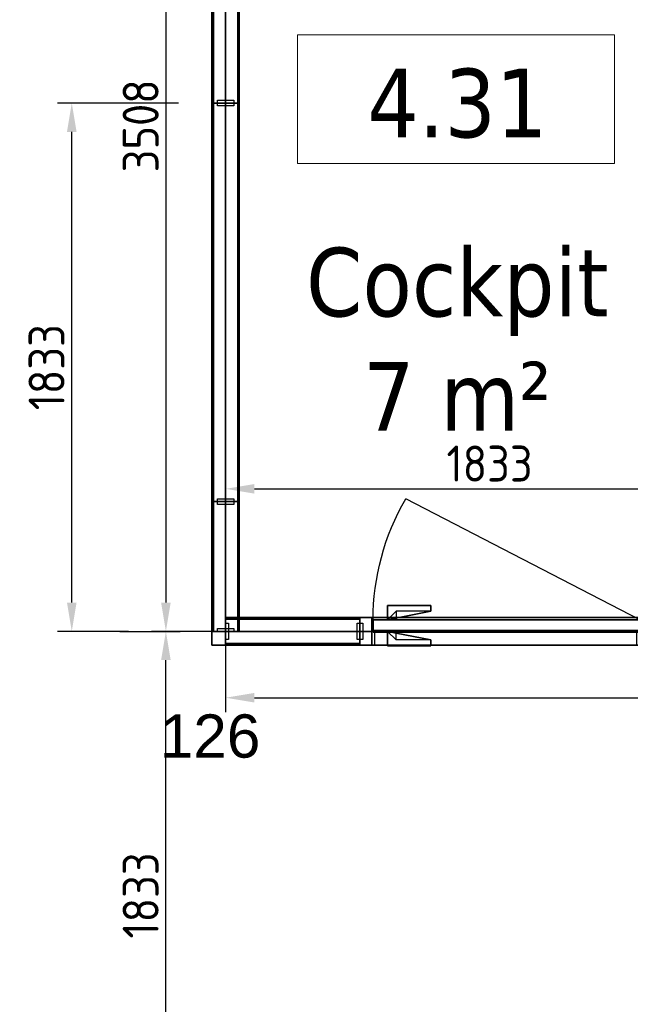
# Model space of a CAD drawing. Extents: x 2744 to 57639, y 3641 to 38820.
# Tile 69 of 179: x 27635 to 29756, y 30867 to 34284. Entities that reach past the tile are written whole.
import ezdxf
from ezdxf.enums import TextEntityAlignment as Align

# ---------------------------------------------------------------- set-up
doc = ezdxf.new("R2010")
doc.units = 0
doc.header["$LTSCALE"] = 50
doc.header["$PDSIZE"] = -5
doc.linetypes.add('HIDDEN2', pattern=[4.7625, 3.175, -1.5875])
doc.layers.get('0').update_dxf_attribs({"linetype": 'CONTINUOUS'})
doc.layers.get('DEFPOINTS').update_dxf_attribs({"linetype": 'CONTINUOUS'})
doc.layers.add('A-AREA-IDEN', color=8, linetype='CONTINUOUS', lineweight=18)
for name, color, linetype in [('AS-A38--_F----5', 2, 'CONTINUOUS'), ('AS-A38--_F---4-', 9, 'CONTINUOUS'), ('AS-I38-E_F----5_Deuren', 7, 'CONTINUOUS'), ('AS-I38-M_F----5_Deurmodulen', 7, 'CONTINUOUS'), ('AS-I38-M_F----5_Hoekaansluitingen', 7, 'CONTINUOUS'), ('AS-I38-M_F----5_Wandmodulen', 7, 'CONTINUOUS'), ('AS-L32--_F----5', 84, 'CONTINUOUS'), ('AS-L32--_F---4-', 84, 'CONTINUOUS'), ('AS-L32--_F-23--', 84, 'CONTINUOUS'), ('AS-L32--_F123--', 84, 'CONTINUOUS'), ('AS-L38--', 7, 'CONTINUOUS'), ('AS-L38--_F----5', 7, 'CONTINUOUS'), ('AS-L38--_F---4-', 7, 'CONTINUOUS'), ('AS-L38--_F-23--', 3, 'CONTINUOUS'), ('AS-L38--_F1----', 2, 'CONTINUOUS'), ('AS-L38--_F1-----', 2, 'CONTINUOUS'), ('AS-L38--_F123--', 7, 'CONTINUOUS'), ('AS-L38GL_F---4-', 2, 'CONTINUOUS'), ('AS-L38GL_F123--', 3, 'CONTINUOUS'), ('AS-M38--_F123--_Wandlengte', 1, 'CONTINUOUS'), ('AS-T38--_F----5', 7, 'CONTINUOUS'), ('IWTEKST', 2, 'CONTINUOUS')]:
    doc.layers.add(name, color=color, linetype=linetype)
doc.layers.add('AS-I38-1_F----5', color=2, linetype='CONTINUOUS', plot=False)
doc.layers.add('IWHULPLIJN', color=40, linetype='CONTINUOUS', plot=False)
doc.styles.get("Standard").update_dxf_attribs({"font": 'isocp.shx'})
doc.styles.add('Tahoma_1', font='TAHOMA.TTF', dxfattribs={"height": 238.040123})
doc.dimstyles.new('CWall_F2_Wandlengte', dxfattribs={"dimscale": 50, "dimtxt": 2.5, "dimasz": 2, "dimexe": 1, "dimexo": 1, "dimgap": 0.5, "dimtad": 1, "dimdec": 0, "dimdsep": 46, "dimtxsty": 'Standard', "dimcen": 2.5, "dimclrt": 2, "dimadec": 0, "dimazin": 0, "dimtfac": 1, "dimtdec": 0, "dimtix": 1, "dimtmove": 2, "dimatfit": 0, "dimfxl": 0, "dimtolj": 1, "dimtzin": 0, "dimarcsym": 0})
pattern_1 = [(60, (616, 2090), (-43300, 25000), [300, -50000]), (60, (690, 2164), (-43300, 25000), [100, -50000]), (60, (645, 2190), (-43300, 25000), [100, -50000]), (150, (780, 2170), (-25000, -43300), [200, -50000])]
pattern_2 = [(0, (691.5, 1360), (29.7656, 59.5312), [0, -59.5312])]
pattern_3 = [(60, (616, 1230), (-43300, 25000), [300, -50000]), (60, (690, 1304), (-43300, 25000), [100, -50000]), (60, (645, 1330), (-43300, 25000), [100, -50000]), (150, (780, 1310), (-25000, -43300), [200, -50000])]
pattern_4 = [(60, (616, 370), (-43300, 25000), [300, -50000]), (60, (690, 444), (-43300, 25000), [100, -50000]), (60, (645, 470), (-43300, 25000), [100, -50000]), (150, (780, 450), (-25000, -43300), [200, -50000])]
pattern_5 = [(60, (150, 2090), (-43300, 25000), [300, -50000]), (60, (220, 2164), (-43300, 25000), [100, -50000]), (60, (180, 2190), (-43300, 25000), [100, -50000]), (150, (310, 2170), (-25000, -43300), [200, -50000])]
pattern_6 = [(0, (225, 1360), (29.766, 59.531), [0, -59.531])]
pattern_7 = [(60, (150, 1230), (-43300, 25000), [300, -50000]), (60, (220, 1304), (-43300, 25000), [100, -50000]), (60, (180, 1330), (-43300, 25000), [100, -50000]), (150, (310, 1310), (-25000, -43300), [200, -50000])]
pattern_8 = [(60, (150, 370), (-43300, 25000), [300, -50000]), (60, (220, 444), (-43300, 25000), [100, -50000]), (60, (180, 470), (-43300, 25000), [100, -50000]), (150, (310, 450), (-25000, -43300), [200, -50000])]
pattern_9 = [(60, (160, 2090), (-43300, 25000), [300, -50000]), (60, (230, 2164), (-43300, 25000), [100, -50000]), (60, (187, 2190), (-43300, 25000), [100, -50000]), (150, (320, 2170), (-25000, -43300), [200, -50000])]
pattern_10 = [(0, (233.25, 1360), (29.766, 59.531), [0, -59.531])]
pattern_11 = [(60, (160, 1230), (-43300, 25000), [300, -50000]), (60, (230, 1304), (-43300, 25000), [100, -50000]), (60, (187, 1330), (-43300, 25000), [100, -50000]), (150, (320, 1310), (-25000, -43300), [200, -50000])]
pattern_12 = [(60, (160, 370), (-43300, 25000), [300, -50000]), (60, (230, 444), (-43300, 25000), [100, -50000]), (60, (187, 470), (-43300, 25000), [100, -50000]), (150, (320, 450), (-25000, -43300), [200, -50000])]
pattern_13 = [(60, (745, 2090), (-43300, 25000), [300, -50000]), (60, (817, 2164), (-43300, 25000), [100, -50000]), (60, (773, 2190), (-43300, 25000), [100, -50000]), (150, (907, 2170), (-25000, -43300), [200, -50000])]
pattern_14 = [(0, (820, 1360), (29.7656, 59.5312), [0, -59.5312])]
pattern_15 = [(60, (745, 1230), (-43300, 25000), [300, -50000]), (60, (817, 1304), (-43300, 25000), [100, -50000]), (60, (773, 1330), (-43300, 25000), [100, -50000]), (150, (907, 1310), (-25000, -43300), [200, -50000])]
pattern_16 = [(60, (745, 370), (-43300, 25000), [300, -50000]), (60, (817, 444), (-43300, 25000), [100, -50000]), (60, (773, 470), (-43300, 25000), [100, -50000]), (150, (907, 450), (-25000, -43300), [200, -50000])]

# ---------------------------------------------------------------- blocks, each defined once
blk = doc.blocks.new('00_KU ruimtetag groot - 00_KU ruimtetag groot-3653893-Plotview 4e Verdieping - schaal 1 op 100')
at = {"layer": 'A-AREA-IDEN'}
for p, q in [((5.5, 2.164), (-5.5, 2.164)), ((-5.5, 2.164), (-5.5, -2.302)), ((5.5, -2.302), (5.5, 2.164)), ((-5.5, -2.302), (5.5, -2.302))]:
    blk.add_line(p, q, dxfattribs=at)
blk = doc.blocks.new('Onderlegger 4e verdieping')
at = {"layer": 'A-AREA-IDEN', "xscale": 99.99999999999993, "yscale": 99.99999999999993, "zscale": 99.99999999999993}
blk.add_blockref('00_KU ruimtetag groot - 00_KU ruimtetag groot-3653893-Plotview 4e Verdieping - schaal 1 op 100', (29150.7, 34014.2), dxfattribs=at)
at = {"layer": 'A-AREA-IDEN', "char_height": 238.04, "attachment_point": 2, "line_spacing_factor": 1.000232, "style": 'Tahoma_1'}
for s, insert, width in [('4.31', (29155.3, 34113.5), 768), ('Cockpit\\P7 m²', (29155.3, 33492.4), 1263)]:
    blk.add_mtext(s, dxfattribs=dict(at, insert=insert, width=width))
blk = doc.blocks.new('QHK-1---_CTA01')
at = {"layer": 'AS-L38--_F----5', "linetype": 'HIDDEN2'}
blk.add_line((0, 0), (0, 0, 2700), dxfattribs=at)
at = {"layer": 'AS-L38--_F---4-'}
blk.add_line((-47.5, 47.5), (-47.5, 47.5, 2700), dxfattribs=at)
for points, invisible_edges in [([(0, 47.5, 2700), (0, -47.5, 2700), (47.5, -47.5, 2700), (-47.5, 47.5, 2700)], 4), ([(47.5, -47.5, 2700), (-47.5, 47.5, 2700), (-47.5, 0, 2700), (47.5, 0, 2700)], 1), ([(47.5, 0), (47.5, 0, 60), (47.5, -47.5, 60), (47.5, -47.5)], 1), ([(47.5, 0, 2660), (47.5, 0, 2700), (47.5, -47.5, 2700), (47.5, -47.5, 2660)], 1), ([(47.5, -47.5), (47.5, -47.5, 60), (0, -47.5, 60), (0, -47.5)], 4), ([(47.5, -47.5, 2660), (47.5, -47.5, 2700), (0, -47.5, 2700), (0, -47.5, 2660)], 4)]:
    blk.add_3dface(points, dxfattribs=dict(at, invisible_edges=invisible_edges))
for points in [[(47.5, 0, 60), (47.5, 0, 2660), (47.5, -47.5, 2660), (47.5, -47.5, 60)], [(47.5, -47.5, 60), (47.5, -47.5, 2660), (0, -47.5, 2660), (0, -47.5, 60)]]:
    blk.add_3dface(points, dxfattribs=at)
at = {"layer": 'AS-L38--_F123--'}
blk.add_lwpolyline([(0, -47.5), (47.5, -47.5), (47.5, 0)], dxfattribs=at)
at = {"layer": 'DEFPOINTS'}
blk.add_point((0, 0, 2700), dxfattribs=at)
at = {"layer": 'AS-I38-M_F----5_Hoekaansluitingen', "extrusion": (1, -6.12303e-17, 0)}
blk.add_text('D126', height=125, rotation=90, dxfattribs=at).set_placement((0, 2750), align=Align.MIDDLE_LEFT)
at = {"layer": 'AS-I38-M_F----5_Hoekaansluitingen', "extrusion": (0, -1, 0)}
blk.add_text('D126', height=125, rotation=90, dxfattribs=at).set_placement((0, 2750), align=Align.MIDDLE_LEFT)
blk = doc.blocks.new('BvnAans-_CTA01')
at = {"layer": 'AS-L38--_F----5', "color": 0, "invisible_edges": 10}
blk.add_3dface([(0, 0), (1, 0), (1, 0, 1), (0, 0, 1)], dxfattribs=at)
at = {"layer": 'AS-L38--_F---4-', "invisible_edges": 10}
for points in [[(0, 0.5), (1, 0.5), (1, 0.5, 1), (0, 0.5, 1)], [(0, -0.5), (1, -0.5), (1, -0.5, 1), (0, -0.5, 1)]]:
    blk.add_3dface(points, dxfattribs=at)
at = {"layer": 'AS-L38--_F---4-'}
blk.add_3dface([(0, -0.5, 1), (0, 0.5, 1), (1, 0.5, 1), (1, -0.5, 1)], dxfattribs=at)
blk = doc.blocks.new('Q0WDSTL-_CTA01')
at = {"layer": 'AS-L38--_F-23--'}
for p, q in [((0, 0.3), (0, 0.5)), ((0, -0.3), (0, -0.5))]:
    blk.add_line(p, q, dxfattribs=at)
at = {"layer": 'AS-L38--_F-23--', "color": 1}
blk.add_lwpolyline([(0, 0.3), (1, 0.3), (1, -0.3), (0, -0.3)], dxfattribs=at)
at = {"layer": 'AS-L38--_F1-----'}
blk.add_lwpolyline([(0, 0.5), (0, -0.5)], dxfattribs=at)
blk = doc.blocks.new('3ADRDRP-_CTA01')
at = {"layer": 'AS-L38--_F----5', "color": 0}
blk.add_3dface([(0, 0), (1, 0), (1, 0, 1), (0, 0, 1)], dxfattribs=at)
at = {"layer": 'AS-L38--_F---4-'}
mesh = blk.add_polymesh((6, 3), dxfattribs=at)
for k, corner in enumerate([(1, -0.5, 1), (1, -0.5), (1, -0.5), (0, -0.5, 1), (0, -0.5), (0, -0.5), (0, 0.5, 1), (0, 0.5), (0, -0.5), (1, 0.5, 1), (1, 0.5), (1, -0.5), (1, 0.5, 1), (1, 0.5, 1), (1, -0.5, 1), (0, 0.5, 1), (0, 0.5, 1), (0, -0.5, 1)]):
    mesh.set_mesh_vertex(divmod(k, 3), corner)
blk = doc.blocks.new('Q0DRSTL-_CTA01')
at = {"layer": 'AS-L38--_F----5', "color": 0}
blk.add_3dface([(0, 0), (1, 0), (1, 0, 1), (0, 0, 1)], dxfattribs=at)
at = {"layer": 'AS-L38--_F-23--', "color": 0}
for p, q in [((0, 0.5), (0, 0.3)), ((1, 0.5), (1, 0)), ((1, 0), (1.25, 0)), ((0, -0.5), (0, -0.3))]:
    blk.add_line(p, q, dxfattribs=at)
for points in [[(1, 0.5), (0, 0.5)], [(0, -0.5), (1.25, -0.5), (1.25, 0)]]:
    blk.add_lwpolyline(points, dxfattribs=at)
at = {"layer": 'AS-L38--_F1----', "color": 0}
blk.add_lwpolyline([(0, -0.5), (1, -0.5), (1, 0.5), (0, 0.5)], close=True, dxfattribs=at)
at = {"layer": 'AS-L38--_F---4-'}
mesh = blk.add_polymesh((6, 3), dxfattribs=at)
for k, corner in enumerate([(1, -0.5, 1), (1, -0.5), (1, -0.5), (0, -0.5, 1), (0, -0.5), (0, -0.5), (0, 0.5, 1), (0, 0.5), (0, -0.5), (1, 0.5, 1), (1, 0.5), (1, -0.5), (1, 0.5, 1), (1, 0.5, 1), (1, -0.5, 1), (0, 0.5, 1), (0, 0.5, 1), (0, -0.5, 1)]):
    mesh.set_mesh_vertex(divmod(k, 3), corner)
blk = doc.blocks.new('ddch1---_CTA01')
at = {"layer": 'AS-L32--_F----5', "color": 1}
for p, q in [((0, 0.075), (1, 0.075, 0.5)), ((1, 0.075, 0.5), (0, 0.075, 1))]:
    blk.add_line(p, q, dxfattribs=at)
at = {"layer": 'AS-L32--_F----5', "color": 1, "linetype": 'HIDDEN2'}
for p, q in [((0, -0.075), (1, -0.075, 0.5)), ((1, -0.075, 0.5), (0, -0.075, 1))]:
    blk.add_line(p, q, dxfattribs=at)
at = {"layer": 'AS-L32--_F----5'}
blk.add_3dface([(0, 0), (0, 0, 1), (1, 0, 1), (1, 0)], dxfattribs=at)
at = {"layer": 'AS-L32--_F---4-'}
for points in [[(0, 1), (0, 1, 1), (1, 1, 1), (1, 1)], [(0, 1), (0, 0), (0, 0, 1), (0, 1, 1)], [(0, 0, 1), (0, 1, 1), (1, 1, 1), (1, 0, 1)], [(1, 1, 1), (1, 0, 1), (1, 0), (1, 1)], [(0, 0), (0, 0, 1), (1, 0, 1), (1, 0)]]:
    blk.add_3dface(points, dxfattribs=at)
at = {"layer": 'AS-L32--_F123--', "color": 1}
blk.add_line((0, 1), (0.8776, 11.4994), dxfattribs=at)
at = {"layer": 'AS-L32--_F123--'}
for p, q in [((1, 1), (0, 1)), ((0, 1), (0, 0)), ((1, 0), (1, 1)), ((0, 0), (1, 0))]:
    blk.add_line(p, q, dxfattribs=at)
at = {"layer": 'AS-L32--_F123--', "color": 1}
blk.add_ellipse((0, 1), major_axis=(0, 21.9), ratio=0.045662, start_param=-1.570796, end_param=-1.070796, dxfattribs=at)
at = {"layer": 'DEFPOINTS'}
blk.add_point((0, 0), dxfattribs=at)
blk.add_point((0, 0), dxfattribs=at)
blk = doc.blocks.new('KlnkRcht_CTA01')
at = {"layer": 'AS-L32--_F----5'}
blk.add_polyline3d([(-0.5, 0, -0.5), (0.5, 0, -0.5), (0.5, 0, 0.5), (-0.5, 0, 0.5)], close=True, dxfattribs=at)
at = {"layer": 'AS-L32--_F-23--'}
for p, q in [((0.3, -0.6, -0.5), (0.3, 0, -0.5)), ((0.5, 0, -0.5), (0.5, -1, -0.5)), ((-0.5, -1, -0.5), (-0.5, -0.6, -0.5)), ((-0.5, -0.6, -0.5), (0.3, -0.6, -0.5)), ((0.5, -1, -0.5), (-0.5, -1, -0.5))]:
    blk.add_line(p, q, dxfattribs=at)
at = {"layer": 'AS-L32--_F---4-'}
mesh = blk.add_polyface(dxfattribs=at)
corners = [(0.5, 0, -0.5), (0.5, -1, -0.5), (-0.5, -1, -0.5), (-0.5, -0.6, -0.5), (0.3, -0.6, -0.5), (0.3, 0, -0.5), (0.5, 0, 0.5), (0.5, -1, 0.5), (-0.5, -1, 0.5), (-0.5, -0.6, 0.5), (0.3, -0.6, 0.5), (0.3, 0, 0.5)]
mesh.append_faces([[corners[k] for k in face] for face in [(0, 1, 7, 6), (1, 2, 8, 7), (2, 3, 9, 8)]])
mesh.append_faces([[corners[k] for k in face] for face in [(6, 10, 11)]], dxfattribs={"vtx0": -1})
mesh.append_faces([[corners[k] for k in face] for face in [(6, 9, 10)]], dxfattribs={"vtx0": -1, "vtx2": -1})
mesh.append_faces([[corners[k] for k in face] for face in [(6, 7, 8, 9)]], dxfattribs={"vtx3": -1})
blk = doc.blocks.new('QDR-3---_CTA01')
at = {"layer": 'DEFPOINTS'}
blk.add_point((0, 0, 2700), dxfattribs=at)
at = {"layer": 'AS-L38--'}
for name, p, xscale, yscale, zscale in [('ddch1---_CTA01', (971.5, 0, 10), -926, 40, 2585), ('KlnkRcht_CTA01', (170.5, 40, 1050), -150, -50, 20), ('BvnAans-_CTA01', (0, 0, 2660), 1013, 95, 40), ('Q0WDSTL-_CTA01', (0, 0), 10, 95, 10), ('3ADRDRP-_CTA01', (0, 0, 2595), 1013, 95, 65), ('Q0DRSTL-_CTA01', (0, 0), 41.5, 95, 2595), ('Q0DRSTL-_CTA01', (1013, 0), -41.5, 95, 2595), ('KlnkRcht_CTA01', (170.5, 0, 1050), -150, 50, 20)]:
    blk.add_blockref(name, p, dxfattribs=dict(at, xscale=xscale, yscale=yscale, zscale=zscale))
at = {"layer": 'AS-L38--', "xscale": 10, "yscale": 95, "zscale": 10, "rotation": 180}
blk.add_blockref('Q0WDSTL-_CTA01', (1013, 0), dxfattribs=at)
at = {"layer": 'AS-I38-E_F----5_Deuren', "extrusion": (0, -1, 0)}
blk.add_text('926x2585', height=90, dxfattribs=at).set_placement((95.5, 175), align=Align.BOTTOM_LEFT)
at = {"layer": 'AS-I38-M_F----5_Deurmodulen', "extrusion": (0, -1, 0)}
blk.add_text('DA', height=125, rotation=90, dxfattribs=at).set_placement((506.5, 2750), align=Align.MIDDLE_LEFT)
blk = doc.blocks.new('WandNr5o_CTA01')
at = {"layer": 'AS-T38--_F----5', "color": 0, "linetype": 'ByBlock'}
blk.add_circle((0, -18), 2.5, dxfattribs=at)
blk.add_attdef('WANDNR', text='', height=2.5, dxfattribs=at).set_placement((0, -18), align=Align.MIDDLE)
blk = doc.blocks.new('*D146')
at = {"layer": 'AS-M38--_F123--_Wandlengte', "color": 0, "lineweight": -2}
for p, q in [((30183.6, 36802), (30183.6, 32605.7)), ((28350.6, 36506.4), (28350.6, 32605.7)), ((28450.6, 32655.7), (30083.6, 32655.7))]:
    blk.add_line(p, q, dxfattribs=at)
at = {"layer": 'AS-M38--_F123--_Wandlengte', "color": 0}
for points in [[(28450.6, 32672.4), (28450.6, 32639), (28350.6, 32655.7)], [(30083.6, 32672.4), (30083.6, 32639), (30183.6, 32655.7)]]:
    blk.add_solid(points, dxfattribs=at)
at = {"layer": 'DEFPOINTS', "color": 0}
for p in [(30183.6, 36852), (28350.6, 36556.4, -200), (30183.6, 32655.7)]:
    blk.add_point(p, dxfattribs=at)
at = {"layer": 'AS-M38--_F123--_Wandlengte', "color": 2, "insert": (29267.1, 32743.2), "char_height": 125, "attachment_point": 5}
blk.add_mtext('\\A1;1833', dxfattribs=at)
blk = doc.blocks.new('QPGLAS--_CTA01')
at = {"layer": 'AS-L38--_F----5', "color": 0}
blk.add_3dface([(0, 0), (1, 0), (1, 0, 1), (0, 0, 1)], dxfattribs=at)
at = {"layer": 'AS-L38GL_F123--'}
blk.add_line((0, 0), (1, 0), dxfattribs=at)
at = {"layer": 'AS-L38GL_F---4-'}
mesh = blk.add_polymesh((6, 3), dxfattribs=at)
for k, corner in enumerate([(1, -0.45, 1), (1, -0.45), (1, -0.45), (0, -0.45, 1), (0, -0.45), (0, -0.45), (0, 0.45, 1), (0, 0.45), (0, -0.45), (1, 0.45, 1), (1, 0.45), (1, -0.45), (1, 0.45, 1), (1, 0.45, 1), (1, -0.45, 1), (0, 0.45, 1), (0, 0.45, 1), (0, -0.45, 1)]):
    mesh.set_mesh_vertex(divmod(k, 3), corner)
blk = doc.blocks.new('O4------_CTA01')
blk.add_blockref('QPGLAS--_CTA01', (0, 0))
blk = doc.blocks.new('OndrAans_CTA01')
at = {"layer": 'AS-L38--_F----5', "color": 0, "invisible_edges": 10}
blk.add_3dface([(0, 0), (1, 0), (1, 0, 1), (0, 0, 1)], dxfattribs=at)
at = {"layer": 'AS-L38--_F---4-', "invisible_edges": 10}
for points in [[(0, 0.5), (1, 0.5), (1, 0.5, 1), (0, 0.5, 1)], [(0, -0.5), (1, -0.5), (1, -0.5, 1), (0, -0.5, 1)]]:
    blk.add_3dface(points, dxfattribs=at)
at = {"layer": 'AS-L38--_F123--', "color": 0}
blk.add_3dface([(0, -0.5), (1, -0.5), (1, 0.5), (0, 0.5)], dxfattribs=at)
blk = doc.blocks.new('QWND5---_CTA01')
at = {"layer": 'AS-A38--_F----5', "extrusion": (0, -1, 0)}
h = blk.add_hatch(dxfattribs=at)
h.set_pattern_fill('GLAS2', color=256, scale=50, angle=60, style=0, pattern_type=2)
h.set_pattern_definition(pattern_1)
h.paths.add_polyline_path([(0, 1780), (1383, 1780), (1383, 2660), (0, 2660)])
h = blk.add_hatch(dxfattribs=at)
h.set_pattern_fill('GLAS2', color=256, scale=50, angle=60, style=0, pattern_type=2)
h.set_pattern_definition(pattern_3)
h.paths.add_polyline_path([(0, 940), (1383, 940), (1383, 1780), (0, 1780)])
h = blk.add_hatch(dxfattribs=at)
h.set_pattern_fill('GLAS2', color=256, scale=50, angle=60, style=0, pattern_type=2)
h.set_pattern_definition(pattern_4)
h.paths.add_polyline_path([(0, 60), (1383, 60), (1383, 940), (0, 940)])
h = blk.add_hatch(dxfattribs=at)
h.set_pattern_fill('DOTS', color=256, scale=37.5, style=0)
h.set_pattern_definition(pattern_2)
h.paths.add_polyline_path([(10, 950), (1373, 950), (1373, 1770), (10, 1770)])
at = {"layer": 'AS-A38--_F---4-', "extrusion": (0, -1, 0)}
h = blk.add_hatch(dxfattribs=at)
h.set_pattern_fill('GLAS2', color=256, scale=50, angle=60, style=0, pattern_type=2)
h.set_pattern_definition(pattern_1)
h.paths.add_polyline_path([(0, 1780), (1383, 1780), (1383, 2660), (0, 2660)])
h = blk.add_hatch(dxfattribs=at)
h.set_pattern_fill('GLAS2', color=256, scale=50, angle=60, style=0, pattern_type=2)
h.set_pattern_definition(pattern_3)
h.paths.add_polyline_path([(0, 940), (1383, 940), (1383, 1780), (0, 1780)])
h = blk.add_hatch(dxfattribs=at)
h.set_pattern_fill('GLAS2', color=256, scale=50, angle=60, style=0, pattern_type=2)
h.set_pattern_definition(pattern_4)
h.paths.add_polyline_path([(0, 60), (1383, 60), (1383, 940), (0, 940)])
h = blk.add_hatch(dxfattribs=at)
h.set_pattern_fill('DOTS', color=256, scale=37.5, style=0)
h.set_pattern_definition(pattern_2)
h.paths.add_polyline_path([(10, 950), (1373, 950), (1373, 1770), (10, 1770)])
h = blk.add_hatch(dxfattribs=at)
h.set_pattern_fill('GLAS2', color=256, scale=50, angle=60, style=0, pattern_type=2)
h.set_pattern_definition(pattern_1)
h.paths.add_polyline_path([(0, 1780), (1383, 1780), (1383, 2660), (0, 2660)])
h = blk.add_hatch(dxfattribs=at)
h.set_pattern_fill('GLAS2', color=256, scale=50, angle=60, style=0, pattern_type=2)
h.set_pattern_definition(pattern_3)
h.paths.add_polyline_path([(0, 940), (1383, 940), (1383, 1780), (0, 1780)])
h = blk.add_hatch(dxfattribs=at)
h.set_pattern_fill('GLAS2', color=256, scale=50, angle=60, style=0, pattern_type=2)
h.set_pattern_definition(pattern_4)
h.paths.add_polyline_path([(0, 60), (1383, 60), (1383, 940), (0, 940)])
h = blk.add_hatch(dxfattribs=at)
h.set_pattern_fill('DOTS', color=256, scale=37.5, style=0)
h.set_pattern_definition(pattern_2)
h.paths.add_polyline_path([(10, 950), (1373, 950), (1373, 1770), (10, 1770)])
at = {"layer": 'DEFPOINTS'}
blk.add_point((0, 0, 2700), dxfattribs=at)
at = {"layer": 'AS-L38--', "yscale": 95}
for name, p, xscale, zscale in [('BvnAans-_CTA01', (0, 0, 2660), 1383, 40), ('OndrAans_CTA01', (0, 0), 1383, 60), ('Q0WDSTL-_CTA01', (0, 0), 10, 10), ('O4------_CTA01', (0, 0, 940), 1383, 840), ('O4------_CTA01', (0, 0, 1780), 1383, 880), ('O4------_CTA01', (0, 0, 60), 1383, 880)]:
    blk.add_blockref(name, p, dxfattribs=dict(at, xscale=xscale, zscale=zscale))
at = {"layer": 'AS-L38--', "xscale": 10, "yscale": 95, "zscale": 10, "rotation": 180}
blk.add_blockref('Q0WDSTL-_CTA01', (1383, 0), dxfattribs=at)
at = {"layer": 'AS-I38-1_F----5', "extrusion": (0, -1, 0)}
blk.add_text('2', height=90, dxfattribs=at).set_placement((40, 130))
at = {"layer": 'AS-I38-M_F----5_Wandmodulen', "extrusion": (0, -1, 0)}
blk.add_text('GH', height=125, rotation=90, dxfattribs=at).set_placement((691.5, 2750), align=Align.MIDDLE_LEFT)
blk = doc.blocks.new('QWND6---_CTA01')
at = {"layer": 'AS-A38--_F----5', "extrusion": (0, -1, 0)}
h = blk.add_hatch(dxfattribs=at)
h.set_pattern_fill('GLAS2', color=256, scale=50, angle=60, style=0, pattern_type=2)
h.set_pattern_definition(pattern_5)
h.paths.add_polyline_path([(0, 1780), (450, 1780), (450, 2660), (0, 2660)])
h = blk.add_hatch(dxfattribs=at)
h.set_pattern_fill('GLAS2', color=256, scale=50, angle=60, style=0, pattern_type=2)
h.set_pattern_definition(pattern_7)
h.paths.add_polyline_path([(0, 940), (450, 940), (450, 1780), (0, 1780)])
h = blk.add_hatch(dxfattribs=at)
h.set_pattern_fill('GLAS2', color=256, scale=50, angle=60, style=0, pattern_type=2)
h.set_pattern_definition(pattern_8)
h.paths.add_polyline_path([(0, 60), (450, 60), (450, 940), (0, 940)])
h = blk.add_hatch(dxfattribs=at)
h.set_pattern_fill('DOTS', color=256, scale=37.5, style=0)
h.set_pattern_definition(pattern_6)
h.paths.add_polyline_path([(10, 950), (440, 950), (440, 1770), (10, 1770)])
at = {"layer": 'AS-A38--_F---4-', "extrusion": (0, -1, 0)}
h = blk.add_hatch(dxfattribs=at)
h.set_pattern_fill('GLAS2', color=256, scale=50, angle=60, style=0, pattern_type=2)
h.set_pattern_definition(pattern_5)
h.paths.add_polyline_path([(0, 1780), (450, 1780), (450, 2660), (0, 2660)])
h = blk.add_hatch(dxfattribs=at)
h.set_pattern_fill('GLAS2', color=256, scale=50, angle=60, style=0, pattern_type=2)
h.set_pattern_definition(pattern_7)
h.paths.add_polyline_path([(0, 940), (450, 940), (450, 1780), (0, 1780)])
h = blk.add_hatch(dxfattribs=at)
h.set_pattern_fill('GLAS2', color=256, scale=50, angle=60, style=0, pattern_type=2)
h.set_pattern_definition(pattern_8)
h.paths.add_polyline_path([(0, 60), (450, 60), (450, 940), (0, 940)])
h = blk.add_hatch(dxfattribs=at)
h.set_pattern_fill('DOTS', color=256, scale=37.5, style=0)
h.set_pattern_definition(pattern_6)
h.paths.add_polyline_path([(10, 950), (440, 950), (440, 1770), (10, 1770)])
h = blk.add_hatch(dxfattribs=at)
h.set_pattern_fill('GLAS2', color=256, scale=50, angle=60, style=0, pattern_type=2)
h.set_pattern_definition(pattern_5)
h.paths.add_polyline_path([(0, 1780), (450, 1780), (450, 2660), (0, 2660)])
h = blk.add_hatch(dxfattribs=at)
h.set_pattern_fill('GLAS2', color=256, scale=50, angle=60, style=0, pattern_type=2)
h.set_pattern_definition(pattern_7)
h.paths.add_polyline_path([(0, 940), (450, 940), (450, 1780), (0, 1780)])
h = blk.add_hatch(dxfattribs=at)
h.set_pattern_fill('GLAS2', color=256, scale=50, angle=60, style=0, pattern_type=2)
h.set_pattern_definition(pattern_8)
h.paths.add_polyline_path([(0, 60), (450, 60), (450, 940), (0, 940)])
h = blk.add_hatch(dxfattribs=at)
h.set_pattern_fill('DOTS', color=256, scale=37.5, style=0)
h.set_pattern_definition(pattern_6)
h.paths.add_polyline_path([(10, 950), (440, 950), (440, 1770), (10, 1770)])
at = {"layer": 'DEFPOINTS'}
blk.add_point((0, 0, 2700), dxfattribs=at)
at = {"layer": 'AS-L38--', "yscale": 95}
for name, p, xscale, zscale in [('BvnAans-_CTA01', (0, 0, 2660), 450, 40), ('OndrAans_CTA01', (0, 0), 450, 60), ('Q0WDSTL-_CTA01', (0, 0), 10, 10), ('O4------_CTA01', (0, 0, 940), 450, 840), ('O4------_CTA01', (0, 0, 1780), 450, 880), ('O4------_CTA01', (0, 0, 60), 450, 880)]:
    blk.add_blockref(name, p, dxfattribs=dict(at, xscale=xscale, zscale=zscale))
at = {"layer": 'AS-L38--', "xscale": 10, "yscale": 95, "zscale": 10, "rotation": 180}
blk.add_blockref('Q0WDSTL-_CTA01', (450, 0), dxfattribs=at)
at = {"layer": 'AS-I38-1_F----5', "extrusion": (0, -1, 0)}
blk.add_text('98', height=90, dxfattribs=at).set_placement((40, 130))
at = {"layer": 'AS-I38-M_F----5_Wandmodulen', "extrusion": (0, -1, 0)}
blk.add_text('GH', height=125, rotation=90, dxfattribs=at).set_placement((225, 2750), align=Align.MIDDLE_LEFT)
blk = doc.blocks.new('QWND7---_CTA01')
at = {"layer": 'AS-A38--_F----5', "extrusion": (0, -1, 0)}
h = blk.add_hatch(dxfattribs=at)
h.set_pattern_fill('GLAS2', color=256, scale=50, angle=60, style=0, pattern_type=2)
h.set_pattern_definition(pattern_9)
h.paths.add_polyline_path([(0, 1780), (466.5, 1780), (466.5, 2660), (0, 2660)])
h = blk.add_hatch(dxfattribs=at)
h.set_pattern_fill('GLAS2', color=256, scale=50, angle=60, style=0, pattern_type=2)
h.set_pattern_definition(pattern_11)
h.paths.add_polyline_path([(0, 940), (466.5, 940), (466.5, 1780), (0, 1780)])
h = blk.add_hatch(dxfattribs=at)
h.set_pattern_fill('GLAS2', color=256, scale=50, angle=60, style=0, pattern_type=2)
h.set_pattern_definition(pattern_12)
h.paths.add_polyline_path([(0, 60), (466.5, 60), (466.5, 940), (0, 940)])
h = blk.add_hatch(dxfattribs=at)
h.set_pattern_fill('DOTS', color=256, scale=37.5, style=0)
h.set_pattern_definition(pattern_10)
h.paths.add_polyline_path([(10, 950), (456.5, 950), (456.5, 1770), (10, 1770)])
at = {"layer": 'AS-A38--_F---4-', "extrusion": (0, -1, 0)}
h = blk.add_hatch(dxfattribs=at)
h.set_pattern_fill('GLAS2', color=256, scale=50, angle=60, style=0, pattern_type=2)
h.set_pattern_definition(pattern_9)
h.paths.add_polyline_path([(0, 1780), (466.5, 1780), (466.5, 2660), (0, 2660)])
h = blk.add_hatch(dxfattribs=at)
h.set_pattern_fill('GLAS2', color=256, scale=50, angle=60, style=0, pattern_type=2)
h.set_pattern_definition(pattern_11)
h.paths.add_polyline_path([(0, 940), (466.5, 940), (466.5, 1780), (0, 1780)])
h = blk.add_hatch(dxfattribs=at)
h.set_pattern_fill('GLAS2', color=256, scale=50, angle=60, style=0, pattern_type=2)
h.set_pattern_definition(pattern_12)
h.paths.add_polyline_path([(0, 60), (466.5, 60), (466.5, 940), (0, 940)])
h = blk.add_hatch(dxfattribs=at)
h.set_pattern_fill('DOTS', color=256, scale=37.5, style=0)
h.set_pattern_definition(pattern_10)
h.paths.add_polyline_path([(10, 950), (456.5, 950), (456.5, 1770), (10, 1770)])
h = blk.add_hatch(dxfattribs=at)
h.set_pattern_fill('GLAS2', color=256, scale=50, angle=60, style=0, pattern_type=2)
h.set_pattern_definition(pattern_9)
h.paths.add_polyline_path([(0, 1780), (466.5, 1780), (466.5, 2660), (0, 2660)])
h = blk.add_hatch(dxfattribs=at)
h.set_pattern_fill('GLAS2', color=256, scale=50, angle=60, style=0, pattern_type=2)
h.set_pattern_definition(pattern_11)
h.paths.add_polyline_path([(0, 940), (466.5, 940), (466.5, 1780), (0, 1780)])
h = blk.add_hatch(dxfattribs=at)
h.set_pattern_fill('GLAS2', color=256, scale=50, angle=60, style=0, pattern_type=2)
h.set_pattern_definition(pattern_12)
h.paths.add_polyline_path([(0, 60), (466.5, 60), (466.5, 940), (0, 940)])
h = blk.add_hatch(dxfattribs=at)
h.set_pattern_fill('DOTS', color=256, scale=37.5, style=0)
h.set_pattern_definition(pattern_10)
h.paths.add_polyline_path([(10, 950), (456.5, 950), (456.5, 1770), (10, 1770)])
at = {"layer": 'DEFPOINTS'}
blk.add_point((0, 0, 2700), dxfattribs=at)
at = {"layer": 'AS-L38--', "yscale": 95}
for name, p, xscale, zscale in [('BvnAans-_CTA01', (0, 0, 2660), 466.5, 40), ('OndrAans_CTA01', (0, 0), 466.5, 60), ('Q0WDSTL-_CTA01', (0, 0), 10, 10), ('O4------_CTA01', (0, 0, 1780), 466.5, 880), ('O4------_CTA01', (0, 0, 940), 466.5, 840), ('O4------_CTA01', (0, 0, 60), 466.5, 880)]:
    blk.add_blockref(name, p, dxfattribs=dict(at, xscale=xscale, zscale=zscale))
at = {"layer": 'AS-L38--', "xscale": 10, "yscale": 95, "zscale": 10, "rotation": 180}
blk.add_blockref('Q0WDSTL-_CTA01', (466.5, 0), dxfattribs=at)
at = {"layer": 'AS-I38-1_F----5', "extrusion": (0, -1, 0)}
blk.add_text('1', height=90, dxfattribs=at).set_placement((40, 130))
at = {"layer": 'AS-I38-M_F----5_Wandmodulen', "extrusion": (0, -1, 0)}
blk.add_text('GH', height=125, rotation=90, dxfattribs=at).set_placement((233.2, 2750), align=Align.MIDDLE_LEFT)
blk = doc.blocks.new('*D270')
at = {"layer": 'AS-M38--_F123--_Wandlengte', "color": 0, "lineweight": -2}
for p, q in [((27982.9, 32161.2), (28193, 32161.2)), ((28143, 30428.2), (28143, 32061.2)), ((26843.6, 30328.2), (28193, 30328.2))]:
    blk.add_line(p, q, dxfattribs=at)
at = {"layer": 'AS-M38--_F123--_Wandlengte', "color": 0}
for points in [[(28126.4, 32061.2), (28159.7, 32061.2), (28143, 32161.2)], [(28126.4, 30428.2), (28159.7, 30428.2), (28143, 30328.2)]]:
    blk.add_solid(points, dxfattribs=at)
at = {"layer": 'DEFPOINTS', "color": 0}
for p in [(27932.9, 32161.2), (28143, 32161.2), (26793.6, 30328.2)]:
    blk.add_point(p, dxfattribs=at)
at = {"layer": 'AS-M38--_F123--_Wandlengte', "color": 2, "insert": (28055.5, 31244.7), "char_height": 125, "attachment_point": 5, "rotation": 90}
blk.add_mtext('\\A1;1833', dxfattribs=at)
blk = doc.blocks.new('*D277')
at = {"layer": 'AS-M38--_F123--_Wandlengte', "color": 0, "lineweight": -2}
for p, q in [((28187, 33994.2), (27766.3, 33994.2)), ((27816.3, 32261.2), (27816.3, 33894.2)), ((28013, 32161.2), (27766.3, 32161.2))]:
    blk.add_line(p, q, dxfattribs=at)
at = {"layer": 'AS-M38--_F123--_Wandlengte', "color": 0}
for points in [[(27799.6, 33894.2), (27832.9, 33894.2), (27816.3, 33994.2)], [(27799.6, 32261.2), (27832.9, 32261.2), (27816.3, 32161.2)]]:
    blk.add_solid(points, dxfattribs=at)
at = {"layer": 'DEFPOINTS', "color": 0}
for p in [(27816.3, 33994.2), (28237, 33994.2), (28063, 32161.2)]:
    blk.add_point(p, dxfattribs=at)
at = {"layer": 'AS-M38--_F123--_Wandlengte', "color": 2, "insert": (27728.8, 33077.7), "char_height": 125, "attachment_point": 5, "rotation": 90}
blk.add_mtext('\\A1;1833', dxfattribs=at)
blk = doc.blocks.new('*D352')
at = {"layer": 'AS-M38--_F123--_Wandlengte', "color": 0, "lineweight": -2}
for p, q in [((28300.6, 35669.2), (28093, 35669.2)), ((28143, 35569.2), (28143, 32261.2)), ((28300.6, 32161.2), (28093, 32161.2))]:
    blk.add_line(p, q, dxfattribs=at)
at = {"layer": 'AS-M38--_F123--_Wandlengte', "color": 0}
for points in [[(28126.4, 35569.2), (28159.7, 35569.2), (28143, 35669.2)], [(28126.4, 32261.2), (28159.7, 32261.2), (28143, 32161.2)]]:
    blk.add_solid(points, dxfattribs=at)
at = {"layer": 'DEFPOINTS', "color": 0}
for p in [(28350.6, 35669.2), (28143, 32161.2), (28350.6, 32161.2)]:
    blk.add_point(p, dxfattribs=at)
at = {"layer": 'AS-M38--_F123--_Wandlengte', "color": 2, "insert": (28055.5, 33915.2), "char_height": 125, "attachment_point": 5, "rotation": 90}
blk.add_mtext('\\A1;3508', dxfattribs=at)
blk = doc.blocks.new('*D360')
at = {"layer": 'AS-M38--_F123--_Wandlengte', "color": 0, "lineweight": -2}
for p, q in [((28350.6, 32111.2), (28350.6, 31880.8)), ((31898.6, 32111.2), (31898.6, 31880.8)), ((28450.6, 31930.8), (31798.6, 31930.8))]:
    blk.add_line(p, q, dxfattribs=at)
at = {"layer": 'AS-M38--_F123--_Wandlengte', "color": 0}
for points in [[(28450.6, 31947.5), (28450.6, 31914.2), (28350.6, 31930.8)], [(31798.6, 31947.5), (31798.6, 31914.2), (31898.6, 31930.8)]]:
    blk.add_solid(points, dxfattribs=at)
at = {"layer": 'DEFPOINTS', "color": 0}
for p in [(28350.6, 32161.2), (31898.6, 32161.2), (31898.6, 31930.8)]:
    blk.add_point(p, dxfattribs=at)
at = {"layer": 'AS-M38--_F123--_Wandlengte', "color": 2, "insert": (30124.6, 32018.3), "char_height": 125, "attachment_point": 5}
blk.add_mtext('\\A1;3548', dxfattribs=at)
blk = doc.blocks.new('QWND22--_CTA01')
at = {"layer": 'AS-A38--_F----5', "extrusion": (0, -1, 0)}
h = blk.add_hatch(dxfattribs=at)
h.set_pattern_fill('GLAS2', color=256, scale=50, angle=60, style=0, pattern_type=2)
h.set_pattern_definition(pattern_13)
h.paths.add_polyline_path([(0, 1780), (1640, 1780), (1640, 2660), (0, 2660)])
h = blk.add_hatch(dxfattribs=at)
h.set_pattern_fill('GLAS2', color=256, scale=50, angle=60, style=0, pattern_type=2)
h.set_pattern_definition(pattern_15)
h.paths.add_polyline_path([(0, 940), (1640, 940), (1640, 1780), (0, 1780)])
h = blk.add_hatch(dxfattribs=at)
h.set_pattern_fill('GLAS2', color=256, scale=50, angle=60, style=0, pattern_type=2)
h.set_pattern_definition(pattern_16)
h.paths.add_polyline_path([(0, 60), (1640, 60), (1640, 940), (0, 940)])
h = blk.add_hatch(dxfattribs=at)
h.set_pattern_fill('DOTS', color=256, scale=37.5, style=0)
h.set_pattern_definition(pattern_14)
h.paths.add_polyline_path([(10, 950), (1630, 950), (1630, 1770), (10, 1770)])
at = {"layer": 'AS-A38--_F---4-', "extrusion": (0, -1, 0)}
h = blk.add_hatch(dxfattribs=at)
h.set_pattern_fill('GLAS2', color=256, scale=50, angle=60, style=0, pattern_type=2)
h.set_pattern_definition(pattern_13)
h.paths.add_polyline_path([(0, 1780), (1640, 1780), (1640, 2660), (0, 2660)])
h = blk.add_hatch(dxfattribs=at)
h.set_pattern_fill('GLAS2', color=256, scale=50, angle=60, style=0, pattern_type=2)
h.set_pattern_definition(pattern_15)
h.paths.add_polyline_path([(0, 940), (1640, 940), (1640, 1780), (0, 1780)])
h = blk.add_hatch(dxfattribs=at)
h.set_pattern_fill('GLAS2', color=256, scale=50, angle=60, style=0, pattern_type=2)
h.set_pattern_definition(pattern_16)
h.paths.add_polyline_path([(0, 60), (1640, 60), (1640, 940), (0, 940)])
h = blk.add_hatch(dxfattribs=at)
h.set_pattern_fill('DOTS', color=256, scale=37.5, style=0)
h.set_pattern_definition(pattern_14)
h.paths.add_polyline_path([(10, 950), (1630, 950), (1630, 1770), (10, 1770)])
h = blk.add_hatch(dxfattribs=at)
h.set_pattern_fill('GLAS2', color=256, scale=50, angle=60, style=0, pattern_type=2)
h.set_pattern_definition(pattern_13)
h.paths.add_polyline_path([(0, 1780), (1640, 1780), (1640, 2660), (0, 2660)])
h = blk.add_hatch(dxfattribs=at)
h.set_pattern_fill('GLAS2', color=256, scale=50, angle=60, style=0, pattern_type=2)
h.set_pattern_definition(pattern_15)
h.paths.add_polyline_path([(0, 940), (1640, 940), (1640, 1780), (0, 1780)])
h = blk.add_hatch(dxfattribs=at)
h.set_pattern_fill('GLAS2', color=256, scale=50, angle=60, style=0, pattern_type=2)
h.set_pattern_definition(pattern_16)
h.paths.add_polyline_path([(0, 60), (1640, 60), (1640, 940), (0, 940)])
h = blk.add_hatch(dxfattribs=at)
h.set_pattern_fill('DOTS', color=256, scale=37.5, style=0)
h.set_pattern_definition(pattern_14)
h.paths.add_polyline_path([(10, 950), (1630, 950), (1630, 1770), (10, 1770)])
at = {"layer": 'DEFPOINTS'}
blk.add_point((0, 0, 2700), dxfattribs=at)
at = {"layer": 'AS-L38--', "yscale": 95}
for name, p, xscale, zscale in [('BvnAans-_CTA01', (0, 0, 2660), 1640, 40), ('OndrAans_CTA01', (0, 0), 1640, 60), ('Q0WDSTL-_CTA01', (0, 0), 10, 10), ('O4------_CTA01', (0, 0, 940), 1640, 840), ('O4------_CTA01', (0, 0, 1780), 1640, 880), ('O4------_CTA01', (0, 0, 60), 1640, 880)]:
    blk.add_blockref(name, p, dxfattribs=dict(at, xscale=xscale, zscale=zscale))
at = {"layer": 'AS-L38--', "xscale": 10, "yscale": 95, "zscale": 10, "rotation": 180}
blk.add_blockref('Q0WDSTL-_CTA01', (1640, 0), dxfattribs=at)
at = {"layer": 'AS-I38-1_F----5', "extrusion": (0, -1, 0)}
blk.add_text('1', height=90, dxfattribs=at).set_placement((40, 130))
at = {"layer": 'AS-I38-M_F----5_Wandmodulen', "extrusion": (0, -1, 0)}
blk.add_text('GH', height=125, rotation=90, dxfattribs=at).set_placement((820, 2750), align=Align.MIDDLE_LEFT)

msp = doc.modelspace()

# ---------------------------------------------------------------- linework, layer by layer
at = {"layer": 'IWHULPLIJN', "color": 3}
for p in [(28350.6, 35662.2), (31916.6, 32161.2)]:
    msp.add_line(p, (28350.6, 32161.2), dxfattribs=at)

# ---------------------------------------------------------------- block references
msp.add_blockref('Onderlegger 4e verdieping', (0, 0))
at = {"layer": 'AS-L38--', "rotation": 269.9999999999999}
for name, p in [('QWND22--_CTA01', (28350.6, 35634.2)), ('QWND5---_CTA01', (28350.6, 33994.2)), ('QWND6---_CTA01', (28350.6, 32611.2)), ('QHK-1---_CTA01', (28350.6, 32161.2))]:
    msp.add_blockref(name, p, dxfattribs=at)
at = {"layer": 'AS-L38--', "extrusion": (-1, 0, 0)}
ref = msp.add_blockref('WandNr5o_CTA01', (-33302.7, -100, -28350.6), dxfattribs=dict(at, xscale=50, yscale=50, zscale=50))
ref.add_attrib('WANDNR', '5', dxfattribs={"layer": 'AS-T38--_F----5', "color": 0, "linetype": 'ByBlock', "extrusion": (-1, 0, 0), "height": 125}).set_placement((-33302.7, -1000, -28350.6), align=Align.MIDDLE)
at = {"layer": 'AS-L38--'}
for name, p in [('QDR-3---_CTA01', (28817.1, 32161.2)), ('QWND7---_CTA01', (28350.6, 32161.2))]:
    msp.add_blockref(name, p, dxfattribs=at)

# ---------------------------------------------------------------- texts
at = {"layer": 'IWTEKST', "insert": (28121.67, 31872.99), "char_height": 150, "width": 3405, "attachment_point": 1}
msp.add_mtext('{\\fArial|b0|i0|c0|p34;126}', dxfattribs=at)

# ---------------------------------------------------------------- dimensions: what is measured, and where the dimension line sits
at = {"layer": 'AS-M38--_F123--_Wandlengte'}
dim = msp.add_linear_dim(base=(30183.6, 32655.7), p1=(28350.6, 36556.39, -200), p2=(30183.6, 36851.99), dimstyle='CWall_F2_Wandlengte', dxfattribs=at)
dim.commit()
dim.dimension.update_dxf_attribs({"geometry": '*D146', "text_midpoint": (29267.1, 32743.2)})
for p1, p2, distance, picture, middle in [((28350.6, 35669.2), (28350.6, 32161.2), -207.57, '*D352', (28055.52, 33915.2)), ((28350.6, 32161.2), (31898.6, 32161.2), -230.37, '*D360', (30124.6, 32018.33))]:
    dim = msp.add_aligned_dim(p1=p1, p2=p2, distance=distance, dimstyle='CWall_F2_Wandlengte', dxfattribs=at)
    dim.commit()
    dim.dimension.update_dxf_attribs({"geometry": picture, "text_midpoint": middle})
for base, p1, p2, picture, middle in [((27816.27, 33994.2), (28062.98, 32161.2), (28237.02, 33994.2), '*D277', (27728.77, 33077.7)), ((28143.02, 32161.2), (26793.6, 30328.2), (27932.93, 32161.2), '*D270', (28055.52, 31244.7))]:
    dim = msp.add_linear_dim(base=base, p1=p1, p2=p2, angle=90, dimstyle='CWall_F2_Wandlengte', dxfattribs=at)
    dim.commit()
    dim.dimension.update_dxf_attribs({"geometry": picture, "text_midpoint": middle})

doc.saveas('drawing.dxf')
